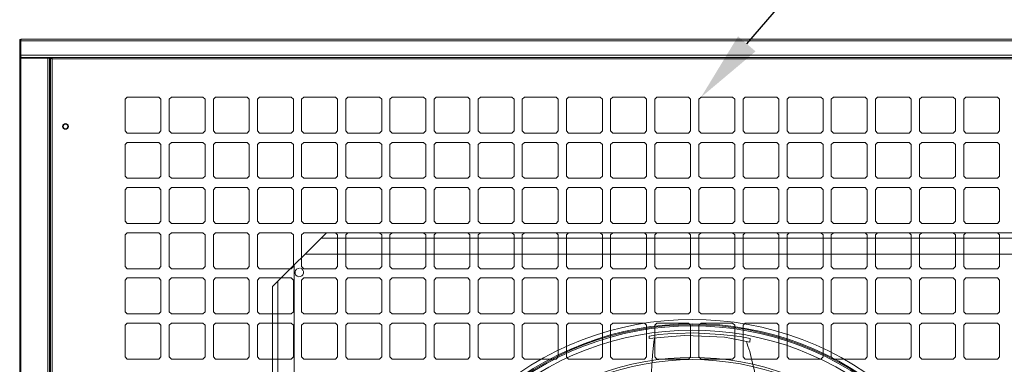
# Model space of a CAD drawing. Header units: millimetres. Extents: x 11633 to 96114, y -4650 to 25050.
# Tile 20 of 25: x 89067 to 90187, y 7791 to 8183. Entities that reach past the tile are written whole.
import ezdxf
from ezdxf import colors
from ezdxf.entities.mleader import LeaderData, LeaderLine
from ezdxf.math import Vec2, Vec3

# ---------------------------------------------------------------- set-up
doc = ezdxf.new("R2010")
doc.units = ezdxf.units.MM
doc.layers.get('0').update_dxf_attribs({"lineweight": 9})
doc.styles.get("Standard").update_dxf_attribs({"font": 'arial.ttf'})

msp = doc.modelspace()

# ---------------------------------------------------------------- linework, layer by layer
at = {"lineweight": 15}
for p, q in [((89066.8, 8160), (89067.1, 8160)), ((89066.8, 8160), (89066.8, 8139)), ((89409.4, 8159.1), (89066.8, 8159.1)), ((89066.8, 8159.1), (89832.5, 8159.1)), ((89067.1, 8160), (89067.1, 8160.6)), ((89067.1, 8160.6), (89068, 8160.6)), ((89068, 8161), (90255.5, 8161)), ((89068, 8161), (89068, 8160.6)), ((89068, 8161), (89068, 6821.8)), ((89068, 8159.3), (89068.2, 8159.6)), ((89068.2, 8159.3), (89068, 8159.3)), ((89068, 8159.1), (89552.1, 8159.1)), ((89068.9, 8161), (89068.2, 8160.3)), ((89068.2, 8160.3), (89068.2, 8159.3)), ((90596.9, 8159.1), (89832.5, 8159.1)), ((89066.8, 8142.6), (89399.2, 8142.6)), ((89832.5, 8142.6), (89066.8, 8142.6)), ((89066.8, 8141.3), (89067.2, 8141)), ((89067.2, 8139.7), (89066.8, 8139.7)), ((89066.8, 8139), (89067.5, 8139)), ((89066.8, 8139), (89066.8, 6822)), ((89067.2, 8141), (89067.2, 8140.7)), ((89067.2, 8140.7), (89068, 8140.7)), ((89068.8, 8140), (89067.2, 8140)), ((89067.2, 8140), (89067.2, 8139.7)), ((89067.8, 8139.4), (89067.5, 8139.4)), ((89067.5, 8139.4), (89067.5, 8139)), ((89067.8, 8139.4), (89068.1, 8139.4)), ((89552.1, 8142.6), (89068, 8142.6)), ((89068, 8141.4), (89068.2, 8141.4)), ((89068, 8140.4), (89068.3, 8140.4)), ((89068.1, 8139.4), (89068.1, 8140)), ((89068.1, 8139.4), (89098.9, 8139.4)), ((89068.2, 8141.4), (89068.2, 8140.7)), ((89068.2, 8140.7), (89068.5, 8140.7)), ((89068.3, 8140.4), (89068.7, 8140)), ((89068.5, 8140.7), (89068.5, 8140.4)), ((89068.5, 8140.4), (89068.9, 8140.4)), ((89099.2, 8140), (89068.8, 8140)), ((89068.9, 8140.4), (89068.9, 8140)), ((89098.8, 8139.4), (89098, 8139.4)), ((89099.3, 8139.4), (89098.8, 8139.4)), ((89098.9, 7999.5), (89098.9, 8139.4)), ((89098.9, 6400.1), (89098.9, 8139.4)), ((89099.2, 8140), (89099.3, 8140)), ((89099.2, 8140), (89105.3, 8140)), ((89099.3, 8139.4), (89099.3, 8140)), ((89099.3, 8139.4), (89100.9, 8139.4)), ((89100.9, 6821.6), (89100.9, 8139.4)), ((89101.7, 6821.6), (89101.7, 8139.5)), ((89101.7, 8139.4), (89101.8, 8139.4)), ((89101.7, 8139.4), (89102.7, 8139.4)), ((89101.7, 8139.2), (89102.3, 8139.2)), ((89102.3, 8139.4), (89102.3, 8140)), ((89102.3, 8139.2), (89102.3, 8138.9)), ((89102.3, 8138.9), (89103, 8138.9)), ((89102.4, 8140), (89552.1, 8140)), ((89102.4, 8140), (89832.5, 8140)), ((89102.7, 8139.4), (89103, 8139.1)), ((89103, 8139.5), (89103, 8138.8)), ((89103, 8138.9), (89103.7, 8138.5)), ((89103, 8138.8), (89103, 8138.5)), ((89103, 8138.5), (89104.9, 8138.5)), ((89103.7, 6822.7), (89103.7, 8140)), ((89552.1, 8138.5), (89103.7, 8138.5)), ((89832.5, 8138.5), (89103.7, 8138.5)), ((89104.9, 8138.5), (89409.4, 8138.5)), ((89409.4, 8140), (89105.3, 8140)), ((89832.5, 8142.6), (90598.1, 8142.6)), ((90562.5, 8140), (89832.5, 8140)), ((89832.5, 8138.5), (90561.2, 8138.5)), ((90112.8, 8142.6), (90596.9, 8142.6)), ((90562.5, 8140), (90112.8, 8140)), ((90112.8, 8138.5), (90561.2, 8138.5)), ((89189.3, 8094.8), (89186.8, 8092.4)), ((89186.8, 8056.4), (89186.8, 8092.4)), ((89189.3, 8094.8), (89225.2, 8094.8)), ((89227.6, 8092.4), (89225.2, 8094.8)), ((89227.6, 8056.4), (89227.6, 8092.4)), ((89239.5, 8094.8), (89237, 8092.4)), ((89237, 8056.4), (89237, 8092.4)), ((89239.5, 8094.8), (89275.4, 8094.8)), ((89277.9, 8092.4), (89275.4, 8094.8)), ((89277.9, 8056.4), (89277.9, 8092.4)), ((89289.7, 8094.8), (89287.3, 8092.4)), ((89287.3, 8056.4), (89287.3, 8092.4)), ((89289.7, 8094.8), (89325.6, 8094.8)), ((89328.1, 8092.4), (89325.6, 8094.8)), ((89328.1, 8056.4), (89328.1, 8092.4)), ((89339.9, 8094.8), (89337.5, 8092.4)), ((89337.5, 8056.4), (89337.5, 8092.4)), ((89339.9, 8094.8), (89375.9, 8094.8)), ((89378.3, 8092.4), (89375.9, 8094.8)), ((89378.3, 8056.4), (89378.3, 8092.4)), ((89390.2, 8094.8), (89387.7, 8092.4)), ((89387.7, 8056.4), (89387.7, 8092.4)), ((89390.2, 8094.8), (89426.1, 8094.8)), ((89428.5, 8092.4), (89426.1, 8094.8)), ((89428.5, 8056.4), (89428.5, 8092.4)), ((89440.4, 8094.8), (89437.9, 8092.4)), ((89437.9, 8056.4), (89437.9, 8092.4)), ((89440.4, 8094.8), (89476.3, 8094.8)), ((89478.8, 8092.4), (89476.3, 8094.8)), ((89478.8, 8056.4), (89478.8, 8092.4)), ((89490.6, 8094.8), (89488.2, 8092.4)), ((89488.2, 8056.4), (89488.2, 8092.4)), ((89490.6, 8094.8), (89526.5, 8094.8)), ((89529, 8092.4), (89526.5, 8094.8)), ((89529, 8056.4), (89529, 8092.4)), ((89540.8, 8094.8), (89538.4, 8092.4)), ((89538.4, 8056.4), (89538.4, 8092.4)), ((89540.8, 8094.8), (89576.8, 8094.8)), ((89579.2, 8092.4), (89576.8, 8094.8)), ((89579.2, 8056.4), (89579.2, 8092.4)), ((89591.1, 8094.8), (89588.6, 8092.4)), ((89588.6, 8056.4), (89588.6, 8092.4)), ((89591.1, 8094.8), (89627, 8094.8)), ((89629.4, 8092.4), (89627, 8094.8)), ((89629.4, 8056.4), (89629.4, 8092.4)), ((89641.3, 8094.8), (89638.8, 8092.4)), ((89638.8, 8056.4), (89638.8, 8092.4)), ((89641.3, 8094.8), (89677.2, 8094.8)), ((89679.7, 8092.4), (89677.2, 8094.8)), ((89679.7, 8056.4), (89679.7, 8092.4)), ((89691.5, 8094.8), (89689.1, 8092.4)), ((89689.1, 8056.4), (89689.1, 8092.4)), ((89691.5, 8094.8), (89727.4, 8094.8)), ((89729.9, 8092.4), (89727.4, 8094.8)), ((89729.9, 8056.4), (89729.9, 8092.4)), ((89741.7, 8094.8), (89739.3, 8092.4)), ((89739.3, 8056.4), (89739.3, 8092.4)), ((89741.7, 8094.8), (89777.7, 8094.8)), ((89780.1, 8092.4), (89777.7, 8094.8)), ((89780.1, 8056.4), (89780.1, 8092.4)), ((89792, 8094.8), (89789.5, 8092.4)), ((89789.5, 8056.4), (89789.5, 8092.4)), ((89792, 8094.8), (89827.9, 8094.8)), ((89830.3, 8092.4), (89827.9, 8094.8)), ((89830.3, 8056.4), (89830.3, 8092.4)), ((89842.2, 8094.8), (89839.7, 8092.4)), ((89839.7, 8056.4), (89839.7, 8092.4)), ((89842.2, 8094.8), (89878.1, 8094.8)), ((89880.6, 8092.4), (89878.1, 8094.8)), ((89880.6, 8056.4), (89880.6, 8092.4)), ((89892.4, 8094.8), (89890, 8092.4)), ((89890, 8056.4), (89890, 8092.4)), ((89892.4, 8094.8), (89928.3, 8094.8)), ((89930.8, 8092.4), (89928.3, 8094.8)), ((89930.8, 8056.4), (89930.8, 8092.4)), ((89942.6, 8094.8), (89940.2, 8092.4)), ((89940.2, 8056.4), (89940.2, 8092.4)), ((89942.6, 8094.8), (89978.6, 8094.8)), ((89981, 8092.4), (89978.6, 8094.8)), ((89981, 8056.4), (89981, 8092.4)), ((89992.9, 8094.8), (89990.4, 8092.4)), ((89990.4, 8056.4), (89990.4, 8092.4)), ((89992.9, 8094.8), (90028.8, 8094.8)), ((90031.2, 8092.4), (90028.8, 8094.8)), ((90031.2, 8056.4), (90031.2, 8092.4)), ((90043.1, 8094.8), (90040.6, 8092.4)), ((90040.6, 8056.4), (90040.6, 8092.4)), ((90043.1, 8094.8), (90079, 8094.8)), ((90081.5, 8092.4), (90079, 8094.8)), ((90081.5, 8056.4), (90081.5, 8092.4)), ((90093.3, 8094.8), (90090.9, 8092.4)), ((90090.9, 8056.4), (90090.9, 8092.4)), ((90093.3, 8094.8), (90129.2, 8094.8)), ((90131.7, 8092.4), (90129.2, 8094.8)), ((90131.7, 8056.4), (90131.7, 8092.4)), ((90143.5, 8094.8), (90141.1, 8092.4)), ((90141.1, 8056.4), (90141.1, 8092.4)), ((90143.5, 8094.8), (90179.5, 8094.8)), ((90181.9, 8092.4), (90179.5, 8094.8)), ((90181.9, 8056.4), (90181.9, 8092.4)), ((89189.3, 8054), (89186.8, 8056.4)), ((89227.6, 8056.4), (89225.2, 8054)), ((89239.5, 8054), (89237, 8056.4)), ((89277.9, 8056.4), (89275.4, 8054)), ((89289.7, 8054), (89287.3, 8056.4)), ((89328.1, 8056.4), (89325.6, 8054)), ((89339.9, 8054), (89337.5, 8056.4)), ((89378.3, 8056.4), (89375.9, 8054)), ((89390.2, 8054), (89387.7, 8056.4)), ((89428.5, 8056.4), (89426.1, 8054)), ((89440.4, 8054), (89437.9, 8056.4)), ((89478.8, 8056.4), (89476.3, 8054)), ((89490.6, 8054), (89488.2, 8056.4)), ((89529, 8056.4), (89526.5, 8054)), ((89540.8, 8054), (89538.4, 8056.4)), ((89579.2, 8056.4), (89576.8, 8054)), ((89591.1, 8054), (89588.6, 8056.4)), ((89629.4, 8056.4), (89627, 8054)), ((89641.3, 8054), (89638.8, 8056.4)), ((89679.7, 8056.4), (89677.2, 8054)), ((89691.5, 8054), (89689.1, 8056.4)), ((89729.9, 8056.4), (89727.4, 8054)), ((89741.7, 8054), (89739.3, 8056.4)), ((89780.1, 8056.4), (89777.7, 8054)), ((89792, 8054), (89789.5, 8056.4)), ((89830.3, 8056.4), (89827.9, 8054)), ((89842.2, 8054), (89839.7, 8056.4)), ((89880.6, 8056.4), (89878.1, 8054)), ((89892.4, 8054), (89890, 8056.4)), ((89930.8, 8056.4), (89928.3, 8054)), ((89942.6, 8054), (89940.2, 8056.4)), ((89981, 8056.4), (89978.6, 8054)), ((89992.9, 8054), (89990.4, 8056.4)), ((90031.2, 8056.4), (90028.8, 8054)), ((90043.1, 8054), (90040.6, 8056.4)), ((90081.5, 8056.4), (90079, 8054)), ((90093.3, 8054), (90090.9, 8056.4)), ((90131.7, 8056.4), (90129.2, 8054)), ((90143.5, 8054), (90141.1, 8056.4)), ((90181.9, 8056.4), (90179.5, 8054)), ((89189.3, 8054), (89225.2, 8054)), ((89239.5, 8054), (89275.4, 8054)), ((89289.7, 8054), (89325.6, 8054)), ((89339.9, 8054), (89375.9, 8054)), ((89390.2, 8054), (89426.1, 8054)), ((89440.4, 8054), (89476.3, 8054)), ((89490.6, 8054), (89526.5, 8054)), ((89540.8, 8054), (89576.8, 8054)), ((89591.1, 8054), (89627, 8054)), ((89641.3, 8054), (89677.2, 8054)), ((89691.5, 8054), (89727.4, 8054)), ((89741.7, 8054), (89777.7, 8054)), ((89792, 8054), (89827.9, 8054)), ((89842.2, 8054), (89878.1, 8054)), ((89892.4, 8054), (89928.3, 8054)), ((89942.6, 8054), (89978.6, 8054)), ((89992.9, 8054), (90028.8, 8054)), ((90043.1, 8054), (90079, 8054)), ((90093.3, 8054), (90129.2, 8054)), ((90143.5, 8054), (90179.5, 8054)), ((89189.3, 8043.4), (89186.8, 8040.9)), ((89186.8, 8005), (89186.8, 8040.9)), ((89189.3, 8043.4), (89225.2, 8043.4)), ((89227.6, 8040.9), (89225.2, 8043.4)), ((89227.6, 8005), (89227.6, 8040.9)), ((89239.5, 8043.4), (89237, 8040.9)), ((89237, 8005), (89237, 8040.9)), ((89239.5, 8043.4), (89275.4, 8043.4)), ((89277.9, 8040.9), (89275.4, 8043.4)), ((89277.9, 8005), (89277.9, 8040.9)), ((89289.7, 8043.4), (89287.3, 8040.9)), ((89287.3, 8005), (89287.3, 8040.9)), ((89289.7, 8043.4), (89325.6, 8043.4)), ((89328.1, 8040.9), (89325.6, 8043.4)), ((89328.1, 8005), (89328.1, 8040.9)), ((89339.9, 8043.4), (89337.5, 8040.9)), ((89337.5, 8005), (89337.5, 8040.9)), ((89339.9, 8043.4), (89375.9, 8043.4)), ((89378.3, 8040.9), (89375.9, 8043.4)), ((89378.3, 8005), (89378.3, 8040.9)), ((89390.2, 8043.4), (89387.7, 8040.9)), ((89387.7, 8005), (89387.7, 8040.9)), ((89390.2, 8043.4), (89426.1, 8043.4)), ((89428.5, 8040.9), (89426.1, 8043.4)), ((89428.5, 8005), (89428.5, 8040.9)), ((89440.4, 8043.4), (89437.9, 8040.9)), ((89437.9, 8005), (89437.9, 8040.9)), ((89440.4, 8043.4), (89476.3, 8043.4)), ((89478.8, 8040.9), (89476.3, 8043.4)), ((89478.8, 8005), (89478.8, 8040.9)), ((89490.6, 8043.4), (89488.2, 8040.9)), ((89488.2, 8005), (89488.2, 8040.9)), ((89490.6, 8043.4), (89526.5, 8043.4)), ((89529, 8040.9), (89526.5, 8043.4)), ((89529, 8005), (89529, 8040.9)), ((89540.8, 8043.4), (89538.4, 8040.9)), ((89538.4, 8005), (89538.4, 8040.9)), ((89540.8, 8043.4), (89576.8, 8043.4)), ((89579.2, 8040.9), (89576.8, 8043.4)), ((89579.2, 8005), (89579.2, 8040.9)), ((89591.1, 8043.4), (89588.6, 8040.9)), ((89588.6, 8005), (89588.6, 8040.9)), ((89591.1, 8043.4), (89627, 8043.4)), ((89629.4, 8040.9), (89627, 8043.4)), ((89629.4, 8005), (89629.4, 8040.9)), ((89641.3, 8043.4), (89638.8, 8040.9)), ((89638.8, 8005), (89638.8, 8040.9)), ((89641.3, 8043.4), (89677.2, 8043.4)), ((89679.7, 8040.9), (89677.2, 8043.4)), ((89679.7, 8005), (89679.7, 8040.9)), ((89691.5, 8043.4), (89689.1, 8040.9)), ((89689.1, 8005), (89689.1, 8040.9)), ((89691.5, 8043.4), (89727.4, 8043.4)), ((89729.9, 8040.9), (89727.4, 8043.4)), ((89729.9, 8005), (89729.9, 8040.9)), ((89741.7, 8043.4), (89739.3, 8040.9)), ((89739.3, 8005), (89739.3, 8040.9)), ((89741.7, 8043.4), (89777.7, 8043.4)), ((89780.1, 8040.9), (89777.7, 8043.4)), ((89780.1, 8005), (89780.1, 8040.9)), ((89792, 8043.4), (89789.5, 8040.9)), ((89789.5, 8005), (89789.5, 8040.9)), ((89792, 8043.4), (89827.9, 8043.4)), ((89830.3, 8040.9), (89827.9, 8043.4)), ((89830.3, 8005), (89830.3, 8040.9)), ((89842.2, 8043.4), (89839.7, 8040.9)), ((89839.7, 8005), (89839.7, 8040.9)), ((89842.2, 8043.4), (89878.1, 8043.4)), ((89880.6, 8040.9), (89878.1, 8043.4)), ((89880.6, 8005), (89880.6, 8040.9)), ((89892.4, 8043.4), (89890, 8040.9)), ((89890, 8005), (89890, 8040.9)), ((89892.4, 8043.4), (89928.3, 8043.4)), ((89930.8, 8040.9), (89928.3, 8043.4)), ((89930.8, 8005), (89930.8, 8040.9)), ((89942.6, 8043.4), (89940.2, 8040.9)), ((89940.2, 8005), (89940.2, 8040.9)), ((89942.6, 8043.4), (89978.6, 8043.4)), ((89981, 8040.9), (89978.6, 8043.4)), ((89981, 8005), (89981, 8040.9)), ((89992.9, 8043.4), (89990.4, 8040.9)), ((89990.4, 8005), (89990.4, 8040.9)), ((89992.9, 8043.4), (90028.8, 8043.4)), ((90031.2, 8040.9), (90028.8, 8043.4)), ((90031.2, 8005), (90031.2, 8040.9)), ((90043.1, 8043.4), (90040.6, 8040.9)), ((90040.6, 8005), (90040.6, 8040.9)), ((90043.1, 8043.4), (90079, 8043.4)), ((90081.5, 8040.9), (90079, 8043.4)), ((90081.5, 8005), (90081.5, 8040.9)), ((90093.3, 8043.4), (90090.9, 8040.9)), ((90090.9, 8005), (90090.9, 8040.9)), ((90093.3, 8043.4), (90129.2, 8043.4)), ((90131.7, 8040.9), (90129.2, 8043.4)), ((90131.7, 8005), (90131.7, 8040.9)), ((90143.5, 8043.4), (90141.1, 8040.9)), ((90141.1, 8005), (90141.1, 8040.9)), ((90143.5, 8043.4), (90179.5, 8043.4)), ((90181.9, 8040.9), (90179.5, 8043.4)), ((90181.9, 8005), (90181.9, 8040.9)), ((89189.3, 8002.5), (89186.8, 8005)), ((89189.3, 8002.5), (89225.2, 8002.5)), ((89227.6, 8005), (89225.2, 8002.5)), ((89239.5, 8002.5), (89237, 8005)), ((89239.5, 8002.5), (89275.4, 8002.5)), ((89277.9, 8005), (89275.4, 8002.5)), ((89289.7, 8002.5), (89287.3, 8005)), ((89289.7, 8002.5), (89325.6, 8002.5)), ((89328.1, 8005), (89325.6, 8002.5)), ((89339.9, 8002.5), (89337.5, 8005)), ((89339.9, 8002.5), (89375.9, 8002.5)), ((89378.3, 8005), (89375.9, 8002.5)), ((89390.2, 8002.5), (89387.7, 8005)), ((89390.2, 8002.5), (89426.1, 8002.5)), ((89428.5, 8005), (89426.1, 8002.5)), ((89440.4, 8002.5), (89437.9, 8005)), ((89440.4, 8002.5), (89476.3, 8002.5)), ((89478.8, 8005), (89476.3, 8002.5)), ((89490.6, 8002.5), (89488.2, 8005)), ((89490.6, 8002.5), (89526.5, 8002.5)), ((89529, 8005), (89526.5, 8002.5)), ((89540.8, 8002.5), (89538.4, 8005)), ((89540.8, 8002.5), (89576.8, 8002.5)), ((89579.2, 8005), (89576.8, 8002.5)), ((89591.1, 8002.5), (89588.6, 8005)), ((89591.1, 8002.5), (89627, 8002.5)), ((89629.4, 8005), (89627, 8002.5)), ((89641.3, 8002.5), (89638.8, 8005)), ((89641.3, 8002.5), (89677.2, 8002.5)), ((89679.7, 8005), (89677.2, 8002.5)), ((89691.5, 8002.5), (89689.1, 8005)), ((89691.5, 8002.5), (89727.4, 8002.5)), ((89729.9, 8005), (89727.4, 8002.5)), ((89741.7, 8002.5), (89739.3, 8005)), ((89741.7, 8002.5), (89777.7, 8002.5)), ((89780.1, 8005), (89777.7, 8002.5)), ((89792, 8002.5), (89789.5, 8005)), ((89792, 8002.5), (89827.9, 8002.5)), ((89830.3, 8005), (89827.9, 8002.5)), ((89842.2, 8002.5), (89839.7, 8005)), ((89842.2, 8002.5), (89878.1, 8002.5)), ((89880.6, 8005), (89878.1, 8002.5)), ((89892.4, 8002.5), (89890, 8005)), ((89892.4, 8002.5), (89928.3, 8002.5)), ((89930.8, 8005), (89928.3, 8002.5)), ((89942.6, 8002.5), (89940.2, 8005)), ((89942.6, 8002.5), (89978.6, 8002.5)), ((89981, 8005), (89978.6, 8002.5)), ((89992.9, 8002.5), (89990.4, 8005)), ((89992.9, 8002.5), (90028.8, 8002.5)), ((90031.2, 8005), (90028.8, 8002.5)), ((90043.1, 8002.5), (90040.6, 8005)), ((90043.1, 8002.5), (90079, 8002.5)), ((90081.5, 8005), (90079, 8002.5)), ((90093.3, 8002.5), (90090.9, 8005)), ((90093.3, 8002.5), (90129.2, 8002.5)), ((90131.7, 8005), (90129.2, 8002.5)), ((90143.5, 8002.5), (90141.1, 8005)), ((90143.5, 8002.5), (90179.5, 8002.5)), ((90181.9, 8005), (90179.5, 8002.5)), ((89189.3, 7991.9), (89186.8, 7989.5)), ((89186.8, 7953.5), (89186.8, 7989.5)), ((89189.3, 7991.9), (89225.2, 7991.9)), ((89227.6, 7989.5), (89225.2, 7991.9)), ((89227.6, 7953.5), (89227.6, 7989.5)), ((89239.5, 7991.9), (89237, 7989.5)), ((89237, 7953.5), (89237, 7989.5)), ((89239.5, 7991.9), (89275.4, 7991.9)), ((89277.9, 7989.5), (89275.4, 7991.9)), ((89277.9, 7953.5), (89277.9, 7989.5)), ((89289.7, 7991.9), (89287.3, 7989.5)), ((89287.3, 7953.5), (89287.3, 7989.5)), ((89289.7, 7991.9), (89325.6, 7991.9)), ((89328.1, 7989.5), (89325.6, 7991.9)), ((89328.1, 7953.5), (89328.1, 7989.5)), ((89339.9, 7991.9), (89337.5, 7989.5)), ((89337.5, 7953.5), (89337.5, 7989.5)), ((89339.9, 7991.9), (89375.9, 7991.9)), ((89378.3, 7989.5), (89375.9, 7991.9)), ((89378.3, 7953.5), (89378.3, 7989.5)), ((89390.2, 7991.9), (89387.7, 7989.5)), ((89387.7, 7953.5), (89387.7, 7989.5)), ((89390.2, 7991.9), (89426.1, 7991.9)), ((89428.5, 7989.5), (89426.1, 7991.9)), ((89428.5, 7953.5), (89428.5, 7989.5)), ((89440.4, 7991.9), (89437.9, 7989.5)), ((89437.9, 7953.5), (89437.9, 7989.5)), ((89440.4, 7991.9), (89476.3, 7991.9)), ((89478.8, 7989.5), (89476.3, 7991.9)), ((89478.8, 7953.5), (89478.8, 7989.5)), ((89490.6, 7991.9), (89488.2, 7989.5)), ((89488.2, 7953.5), (89488.2, 7989.5)), ((89490.6, 7991.9), (89526.5, 7991.9)), ((89529, 7989.5), (89526.5, 7991.9)), ((89529, 7953.5), (89529, 7989.5)), ((89540.8, 7991.9), (89538.4, 7989.5)), ((89538.4, 7953.5), (89538.4, 7989.5)), ((89540.8, 7991.9), (89576.8, 7991.9)), ((89579.2, 7989.5), (89576.8, 7991.9)), ((89579.2, 7953.5), (89579.2, 7989.5)), ((89591.1, 7991.9), (89588.6, 7989.5)), ((89588.6, 7953.5), (89588.6, 7989.5)), ((89591.1, 7991.9), (89627, 7991.9)), ((89629.4, 7989.5), (89627, 7991.9)), ((89629.4, 7953.5), (89629.4, 7989.5)), ((89641.3, 7991.9), (89638.8, 7989.5)), ((89638.8, 7953.5), (89638.8, 7989.5)), ((89641.3, 7991.9), (89677.2, 7991.9)), ((89679.7, 7989.5), (89677.2, 7991.9)), ((89679.7, 7953.5), (89679.7, 7989.5)), ((89691.5, 7991.9), (89689.1, 7989.5)), ((89689.1, 7953.5), (89689.1, 7989.5)), ((89691.5, 7991.9), (89727.4, 7991.9)), ((89729.9, 7989.5), (89727.4, 7991.9)), ((89729.9, 7953.5), (89729.9, 7989.5)), ((89741.7, 7991.9), (89739.3, 7989.5)), ((89739.3, 7953.5), (89739.3, 7989.5)), ((89741.7, 7991.9), (89777.7, 7991.9)), ((89780.1, 7989.5), (89777.7, 7991.9)), ((89780.1, 7953.5), (89780.1, 7989.5)), ((89792, 7991.9), (89789.5, 7989.5)), ((89789.5, 7953.5), (89789.5, 7989.5)), ((89792, 7991.9), (89827.9, 7991.9)), ((89830.3, 7989.5), (89827.9, 7991.9)), ((89830.3, 7953.5), (89830.3, 7989.5)), ((89842.2, 7991.9), (89839.7, 7989.5)), ((89839.7, 7953.5), (89839.7, 7989.5)), ((89842.2, 7991.9), (89878.1, 7991.9)), ((89880.6, 7989.5), (89878.1, 7991.9)), ((89880.6, 7953.5), (89880.6, 7989.5)), ((89892.4, 7991.9), (89890, 7989.5)), ((89890, 7953.5), (89890, 7989.5)), ((89892.4, 7991.9), (89928.3, 7991.9)), ((89930.8, 7989.5), (89928.3, 7991.9)), ((89930.8, 7953.5), (89930.8, 7989.5)), ((89942.6, 7991.9), (89940.2, 7989.5)), ((89940.2, 7953.5), (89940.2, 7989.5)), ((89942.6, 7991.9), (89978.6, 7991.9)), ((89981, 7989.5), (89978.6, 7991.9)), ((89981, 7953.5), (89981, 7989.5)), ((89992.9, 7991.9), (89990.4, 7989.5)), ((89990.4, 7953.5), (89990.4, 7989.5)), ((89992.9, 7991.9), (90028.8, 7991.9)), ((90031.2, 7989.5), (90028.8, 7991.9)), ((90031.2, 7953.5), (90031.2, 7989.5)), ((90043.1, 7991.9), (90040.6, 7989.5)), ((90040.6, 7953.5), (90040.6, 7989.5)), ((90043.1, 7991.9), (90079, 7991.9)), ((90081.5, 7989.5), (90079, 7991.9)), ((90081.5, 7953.5), (90081.5, 7989.5)), ((90093.3, 7991.9), (90090.9, 7989.5)), ((90090.9, 7953.5), (90090.9, 7989.5)), ((90093.3, 7991.9), (90129.2, 7991.9)), ((90131.7, 7989.5), (90129.2, 7991.9)), ((90131.7, 7953.5), (90131.7, 7989.5)), ((90143.5, 7991.9), (90141.1, 7989.5)), ((90141.1, 7953.5), (90141.1, 7989.5)), ((90143.5, 7991.9), (90179.5, 7991.9)), ((90181.9, 7989.5), (90179.5, 7991.9)), ((90181.9, 7953.5), (90181.9, 7989.5)), ((89189.3, 7951.1), (89186.8, 7953.5)), ((89189.3, 7951.1), (89225.2, 7951.1)), ((89227.6, 7953.5), (89225.2, 7951.1)), ((89239.5, 7951.1), (89237, 7953.5)), ((89239.5, 7951.1), (89275.4, 7951.1)), ((89277.9, 7953.5), (89275.4, 7951.1)), ((89289.7, 7951.1), (89287.3, 7953.5)), ((89289.7, 7951.1), (89325.6, 7951.1)), ((89328.1, 7953.5), (89325.6, 7951.1)), ((89339.9, 7951.1), (89337.5, 7953.5)), ((89339.9, 7951.1), (89375.9, 7951.1)), ((89378.3, 7953.5), (89375.9, 7951.1)), ((89390.2, 7951.1), (89387.7, 7953.5)), ((89390.2, 7951.1), (89426.1, 7951.1)), ((89428.5, 7953.5), (89426.1, 7951.1)), ((89440.4, 7951.1), (89437.9, 7953.5)), ((89440.4, 7951.1), (89476.3, 7951.1)), ((89478.8, 7953.5), (89476.3, 7951.1)), ((89490.6, 7951.1), (89488.2, 7953.5)), ((89490.6, 7951.1), (89526.5, 7951.1)), ((89529, 7953.5), (89526.5, 7951.1)), ((89540.8, 7951.1), (89538.4, 7953.5)), ((89540.8, 7951.1), (89576.8, 7951.1)), ((89579.2, 7953.5), (89576.8, 7951.1)), ((89591.1, 7951.1), (89588.6, 7953.5)), ((89591.1, 7951.1), (89627, 7951.1)), ((89629.4, 7953.5), (89627, 7951.1)), ((89641.3, 7951.1), (89638.8, 7953.5)), ((89641.3, 7951.1), (89677.2, 7951.1)), ((89679.7, 7953.5), (89677.2, 7951.1)), ((89691.5, 7951.1), (89689.1, 7953.5)), ((89691.5, 7951.1), (89727.4, 7951.1)), ((89729.9, 7953.5), (89727.4, 7951.1)), ((89741.7, 7951.1), (89739.3, 7953.5)), ((89741.7, 7951.1), (89777.7, 7951.1)), ((89780.1, 7953.5), (89777.7, 7951.1)), ((89792, 7951.1), (89789.5, 7953.5)), ((89792, 7951.1), (89827.9, 7951.1)), ((89830.3, 7953.5), (89827.9, 7951.1)), ((89842.2, 7951.1), (89839.7, 7953.5)), ((89842.2, 7951.1), (89878.1, 7951.1)), ((89880.6, 7953.5), (89878.1, 7951.1)), ((89892.4, 7951.1), (89890, 7953.5)), ((89892.4, 7951.1), (89928.3, 7951.1)), ((89930.8, 7953.5), (89928.3, 7951.1)), ((89942.6, 7951.1), (89940.2, 7953.5)), ((89942.6, 7951.1), (89978.6, 7951.1)), ((89981, 7953.5), (89978.6, 7951.1)), ((89992.9, 7951.1), (89990.4, 7953.5)), ((89992.9, 7951.1), (90028.8, 7951.1)), ((90031.2, 7953.5), (90028.8, 7951.1)), ((90043.1, 7951.1), (90040.6, 7953.5)), ((90043.1, 7951.1), (90079, 7951.1)), ((90081.5, 7953.5), (90079, 7951.1)), ((90093.3, 7951.1), (90090.9, 7953.5)), ((90093.3, 7951.1), (90129.2, 7951.1)), ((90131.7, 7953.5), (90129.2, 7951.1)), ((90143.5, 7951.1), (90141.1, 7953.5)), ((90143.5, 7951.1), (90179.5, 7951.1)), ((90181.9, 7953.5), (90179.5, 7951.1)), ((89189.3, 7940.5), (89186.8, 7938)), ((89186.8, 7902.1), (89186.8, 7938)), ((89189.3, 7940.5), (89225.2, 7940.5)), ((89227.6, 7938), (89225.2, 7940.5)), ((89227.6, 7902.1), (89227.6, 7938)), ((89239.5, 7940.5), (89237, 7938)), ((89237, 7902.1), (89237, 7938)), ((89239.5, 7940.5), (89275.4, 7940.5)), ((89277.9, 7938), (89275.4, 7940.5)), ((89277.9, 7902.1), (89277.9, 7938)), ((89289.7, 7940.5), (89287.3, 7938)), ((89287.3, 7902.1), (89287.3, 7938)), ((89289.7, 7940.5), (89325.6, 7940.5)), ((89328.1, 7938), (89325.6, 7940.5)), ((89328.1, 7902.1), (89328.1, 7938)), ((89339.9, 7940.5), (89337.5, 7938)), ((89337.5, 7902.1), (89337.5, 7938)), ((89339.9, 7940.5), (89375.9, 7940.5)), ((89415.9, 7940.5), (89354.6, 7879.2)), ((89378.3, 7938), (89375.9, 7940.5)), ((89378.3, 7902.1), (89378.3, 7938)), ((89390.2, 7940.5), (89387.7, 7938)), ((89387.7, 7902.1), (89387.7, 7938)), ((89390.2, 7940.5), (89426.1, 7940.5)), ((89409.7, 7934.4), (90258.4, 7934.4)), ((89415.9, 7940.5), (90252.3, 7940.5)), ((89428.5, 7938), (89426.1, 7940.5)), ((89428.5, 7902.1), (89428.5, 7938)), ((89440.4, 7940.5), (89437.9, 7938)), ((89437.9, 7902.1), (89437.9, 7938)), ((89440.4, 7940.5), (89476.3, 7940.5)), ((89478.8, 7938), (89476.3, 7940.5)), ((89478.8, 7902.1), (89478.8, 7938)), ((89490.6, 7940.5), (89488.2, 7938)), ((89488.2, 7902.1), (89488.2, 7938)), ((89490.6, 7940.5), (89526.5, 7940.5)), ((89529, 7938), (89526.5, 7940.5)), ((89529, 7902.1), (89529, 7938)), ((89540.8, 7940.5), (89538.4, 7938)), ((89538.4, 7902.1), (89538.4, 7938)), ((89540.8, 7940.5), (89576.8, 7940.5)), ((89579.2, 7938), (89576.8, 7940.5)), ((89579.2, 7902.1), (89579.2, 7938)), ((89591.1, 7940.5), (89588.6, 7938)), ((89588.6, 7902.1), (89588.6, 7938)), ((89591.1, 7940.5), (89627, 7940.5)), ((89629.4, 7938), (89627, 7940.5)), ((89629.4, 7902.1), (89629.4, 7938)), ((89641.3, 7940.5), (89638.8, 7938)), ((89638.8, 7902.1), (89638.8, 7938)), ((89641.3, 7940.5), (89677.2, 7940.5)), ((89679.7, 7938), (89677.2, 7940.5)), ((89679.7, 7902.1), (89679.7, 7938)), ((89691.5, 7940.5), (89689.1, 7938)), ((89689.1, 7902.1), (89689.1, 7938)), ((89691.5, 7940.5), (89727.4, 7940.5)), ((89729.9, 7938), (89727.4, 7940.5)), ((89729.9, 7902.1), (89729.9, 7938)), ((89741.7, 7940.5), (89739.3, 7938)), ((89739.3, 7902.1), (89739.3, 7938)), ((89741.7, 7940.5), (89777.7, 7940.5)), ((89780.1, 7938), (89777.7, 7940.5)), ((89780.1, 7902.1), (89780.1, 7938)), ((89792, 7940.5), (89789.5, 7938)), ((89789.5, 7902.1), (89789.5, 7938)), ((89792, 7940.5), (89827.9, 7940.5)), ((89830.3, 7938), (89827.9, 7940.5)), ((89830.3, 7902.1), (89830.3, 7938)), ((89842.2, 7940.5), (89839.7, 7938)), ((89839.7, 7902.1), (89839.7, 7938)), ((89842.2, 7940.5), (89878.1, 7940.5)), ((89880.6, 7938), (89878.1, 7940.5)), ((89880.6, 7902.1), (89880.6, 7938)), ((89892.4, 7940.5), (89890, 7938)), ((89890, 7902.1), (89890, 7938)), ((89892.4, 7940.5), (89928.3, 7940.5)), ((89930.8, 7938), (89928.3, 7940.5)), ((89930.8, 7902.1), (89930.8, 7938)), ((89942.6, 7940.5), (89940.2, 7938)), ((89940.2, 7902.1), (89940.2, 7938)), ((89942.6, 7940.5), (89978.6, 7940.5)), ((89981, 7938), (89978.6, 7940.5)), ((89981, 7902.1), (89981, 7938)), ((89992.9, 7940.5), (89990.4, 7938)), ((89990.4, 7902.1), (89990.4, 7938)), ((89992.9, 7940.5), (90028.8, 7940.5)), ((90031.2, 7938), (90028.8, 7940.5)), ((90031.2, 7902.1), (90031.2, 7938)), ((90043.1, 7940.5), (90040.6, 7938)), ((90040.6, 7902.1), (90040.6, 7938)), ((90043.1, 7940.5), (90079, 7940.5)), ((90081.5, 7938), (90079, 7940.5)), ((90081.5, 7902.1), (90081.5, 7938)), ((90093.3, 7940.5), (90090.9, 7938)), ((90090.9, 7902.1), (90090.9, 7938)), ((90093.3, 7940.5), (90129.2, 7940.5)), ((90131.7, 7938), (90129.2, 7940.5)), ((90131.7, 7902.1), (90131.7, 7938)), ((90143.5, 7940.5), (90141.1, 7938)), ((90141.1, 7902.1), (90141.1, 7938)), ((90143.5, 7940.5), (90179.5, 7940.5)), ((90181.9, 7938), (90179.5, 7940.5)), ((90181.9, 7902.1), (90181.9, 7938)), ((89391.4, 7916), (90276.8, 7916)), ((89189.3, 7899.6), (89186.8, 7902.1)), ((89189.3, 7899.6), (89225.2, 7899.6)), ((89227.6, 7902.1), (89225.2, 7899.6)), ((89239.5, 7899.6), (89237, 7902.1)), ((89239.5, 7899.6), (89275.4, 7899.6)), ((89277.9, 7902.1), (89275.4, 7899.6)), ((89289.7, 7899.6), (89287.3, 7902.1)), ((89289.7, 7899.6), (89325.6, 7899.6)), ((89328.1, 7902.1), (89325.6, 7899.6)), ((89339.9, 7899.6), (89337.5, 7902.1)), ((89339.9, 7899.6), (89375.9, 7899.6)), ((89378.3, 7902.1), (89375.9, 7899.6)), ((89379.1, 7903.7), (89379.1, 7061.7)), ((89390.2, 7899.6), (89387.7, 7902.1)), ((89390.2, 7899.6), (89426.1, 7899.6)), ((89428.5, 7902.1), (89426.1, 7899.6)), ((89440.4, 7899.6), (89437.9, 7902.1)), ((89440.4, 7899.6), (89476.3, 7899.6)), ((89478.8, 7902.1), (89476.3, 7899.6)), ((89490.6, 7899.6), (89488.2, 7902.1)), ((89490.6, 7899.6), (89526.5, 7899.6)), ((89529, 7902.1), (89526.5, 7899.6)), ((89540.8, 7899.6), (89538.4, 7902.1)), ((89540.8, 7899.6), (89576.8, 7899.6)), ((89579.2, 7902.1), (89576.8, 7899.6)), ((89591.1, 7899.6), (89588.6, 7902.1)), ((89591.1, 7899.6), (89627, 7899.6)), ((89629.4, 7902.1), (89627, 7899.6)), ((89641.3, 7899.6), (89638.8, 7902.1)), ((89641.3, 7899.6), (89677.2, 7899.6)), ((89679.7, 7902.1), (89677.2, 7899.6)), ((89691.5, 7899.6), (89689.1, 7902.1)), ((89691.5, 7899.6), (89727.4, 7899.6)), ((89729.9, 7902.1), (89727.4, 7899.6)), ((89741.7, 7899.6), (89739.3, 7902.1)), ((89741.7, 7899.6), (89777.7, 7899.6)), ((89780.1, 7902.1), (89777.7, 7899.6)), ((89792, 7899.6), (89789.5, 7902.1)), ((89792, 7899.6), (89827.9, 7899.6)), ((89830.3, 7902.1), (89827.9, 7899.6)), ((89842.2, 7899.6), (89839.7, 7902.1)), ((89842.2, 7899.6), (89878.1, 7899.6)), ((89880.6, 7902.1), (89878.1, 7899.6)), ((89892.4, 7899.6), (89890, 7902.1)), ((89892.4, 7899.6), (89928.3, 7899.6)), ((89930.8, 7902.1), (89928.3, 7899.6)), ((89942.6, 7899.6), (89940.2, 7902.1)), ((89942.6, 7899.6), (89978.6, 7899.6)), ((89981, 7902.1), (89978.6, 7899.6)), ((89992.9, 7899.6), (89990.4, 7902.1)), ((89992.9, 7899.6), (90028.8, 7899.6)), ((90031.2, 7902.1), (90028.8, 7899.6)), ((90043.1, 7899.6), (90040.6, 7902.1)), ((90043.1, 7899.6), (90079, 7899.6)), ((90081.5, 7902.1), (90079, 7899.6)), ((90093.3, 7899.6), (90090.9, 7902.1)), ((90093.3, 7899.6), (90129.2, 7899.6)), ((90131.7, 7902.1), (90129.2, 7899.6)), ((90143.5, 7899.6), (90141.1, 7902.1)), ((90143.5, 7899.6), (90179.5, 7899.6)), ((90181.9, 7902.1), (90179.5, 7899.6)), ((89189.3, 7889), (89186.8, 7886.6)), ((89189.3, 7889), (89225.2, 7889)), ((89227.6, 7886.6), (89225.2, 7889)), ((89239.5, 7889), (89237, 7886.6)), ((89239.5, 7889), (89275.4, 7889)), ((89277.9, 7886.6), (89275.4, 7889)), ((89289.7, 7889), (89287.3, 7886.6)), ((89289.7, 7889), (89325.6, 7889)), ((89328.1, 7886.6), (89325.6, 7889)), ((89339.9, 7889), (89337.5, 7886.6)), ((89339.9, 7889), (89375.9, 7889)), ((89378.3, 7886.6), (89375.9, 7889)), ((89390.2, 7889), (89387.7, 7886.6)), ((89390.2, 7889), (89426.1, 7889)), ((89428.5, 7886.6), (89426.1, 7889)), ((89440.4, 7889), (89437.9, 7886.6)), ((89440.4, 7889), (89476.3, 7889)), ((89478.8, 7886.6), (89476.3, 7889)), ((89490.6, 7889), (89488.2, 7886.6)), ((89490.6, 7889), (89526.5, 7889)), ((89529, 7886.6), (89526.5, 7889)), ((89540.8, 7889), (89538.4, 7886.6)), ((89540.8, 7889), (89576.8, 7889)), ((89579.2, 7886.6), (89576.8, 7889)), ((89591.1, 7889), (89588.6, 7886.6)), ((89591.1, 7889), (89627, 7889)), ((89629.4, 7886.6), (89627, 7889)), ((89641.3, 7889), (89638.8, 7886.6)), ((89641.3, 7889), (89677.2, 7889)), ((89679.7, 7886.6), (89677.2, 7889)), ((89691.5, 7889), (89689.1, 7886.6)), ((89691.5, 7889), (89727.4, 7889)), ((89729.9, 7886.6), (89727.4, 7889)), ((89741.7, 7889), (89739.3, 7886.6)), ((89741.7, 7889), (89777.7, 7889)), ((89780.1, 7886.6), (89777.7, 7889)), ((89792, 7889), (89789.5, 7886.6)), ((89792, 7889), (89827.9, 7889)), ((89830.3, 7886.6), (89827.9, 7889)), ((89842.2, 7889), (89839.7, 7886.6)), ((89842.2, 7889), (89878.1, 7889)), ((89880.6, 7886.6), (89878.1, 7889)), ((89892.4, 7889), (89890, 7886.6)), ((89892.4, 7889), (89928.3, 7889)), ((89930.8, 7886.6), (89928.3, 7889)), ((89942.6, 7889), (89940.2, 7886.6)), ((89942.6, 7889), (89978.6, 7889)), ((89981, 7886.6), (89978.6, 7889)), ((89992.9, 7889), (89990.4, 7886.6)), ((89992.9, 7889), (90028.8, 7889)), ((90031.2, 7886.6), (90028.8, 7889)), ((90043.1, 7889), (90040.6, 7886.6)), ((90043.1, 7889), (90079, 7889)), ((90081.5, 7886.6), (90079, 7889)), ((90093.3, 7889), (90090.9, 7886.6)), ((90093.3, 7889), (90129.2, 7889)), ((90131.7, 7886.6), (90129.2, 7889)), ((90143.5, 7889), (90141.1, 7886.6)), ((90143.5, 7889), (90179.5, 7889)), ((90181.9, 7886.6), (90179.5, 7889)), ((89186.8, 7850.6), (89186.8, 7886.6)), ((89227.6, 7850.6), (89227.6, 7886.6)), ((89237, 7850.6), (89237, 7886.6)), ((89277.9, 7850.6), (89277.9, 7886.6)), ((89287.3, 7850.6), (89287.3, 7886.6)), ((89328.1, 7850.6), (89328.1, 7886.6)), ((89337.5, 7850.6), (89337.5, 7886.6)), ((89354.6, 7879.2), (89354.6, 7086.2)), ((89360.7, 7885.4), (89360.7, 7080.1)), ((89378.3, 7850.6), (89378.3, 7886.6)), ((89387.7, 7850.6), (89387.7, 7886.6)), ((89428.5, 7850.6), (89428.5, 7886.6)), ((89437.9, 7850.6), (89437.9, 7886.6)), ((89478.8, 7850.6), (89478.8, 7886.6)), ((89488.2, 7850.6), (89488.2, 7886.6)), ((89529, 7850.6), (89529, 7886.6)), ((89538.4, 7850.6), (89538.4, 7886.6)), ((89579.2, 7850.6), (89579.2, 7886.6)), ((89588.6, 7850.6), (89588.6, 7886.6)), ((89629.4, 7850.6), (89629.4, 7886.6)), ((89638.8, 7850.6), (89638.8, 7886.6)), ((89679.7, 7850.6), (89679.7, 7886.6)), ((89689.1, 7850.6), (89689.1, 7886.6)), ((89729.9, 7850.6), (89729.9, 7886.6)), ((89739.3, 7850.6), (89739.3, 7886.6)), ((89780.1, 7850.6), (89780.1, 7886.6)), ((89789.5, 7850.6), (89789.5, 7886.6)), ((89830.3, 7850.6), (89830.3, 7886.6)), ((89839.7, 7850.6), (89839.7, 7886.6)), ((89880.6, 7850.6), (89880.6, 7886.6)), ((89890, 7850.6), (89890, 7886.6)), ((89930.8, 7850.6), (89930.8, 7886.6)), ((89940.2, 7850.6), (89940.2, 7886.6)), ((89981, 7850.6), (89981, 7886.6)), ((89990.4, 7850.6), (89990.4, 7886.6)), ((90031.2, 7850.6), (90031.2, 7886.6)), ((90040.6, 7850.6), (90040.6, 7886.6)), ((90081.5, 7850.6), (90081.5, 7886.6)), ((90090.9, 7850.6), (90090.9, 7886.6)), ((90131.7, 7850.6), (90131.7, 7886.6)), ((90141.1, 7850.6), (90141.1, 7886.6)), ((90181.9, 7850.6), (90181.9, 7886.6)), ((89189.3, 7848.2), (89186.8, 7850.6)), ((89189.3, 7848.2), (89225.2, 7848.2)), ((89227.6, 7850.6), (89225.2, 7848.2)), ((89239.5, 7848.2), (89237, 7850.6)), ((89239.5, 7848.2), (89275.4, 7848.2)), ((89277.9, 7850.6), (89275.4, 7848.2)), ((89289.7, 7848.2), (89287.3, 7850.6)), ((89289.7, 7848.2), (89325.6, 7848.2)), ((89328.1, 7850.6), (89325.6, 7848.2)), ((89339.9, 7848.2), (89337.5, 7850.6)), ((89339.9, 7848.2), (89375.9, 7848.2)), ((89378.3, 7850.6), (89375.9, 7848.2)), ((89390.2, 7848.2), (89387.7, 7850.6)), ((89390.2, 7848.2), (89426.1, 7848.2)), ((89428.5, 7850.6), (89426.1, 7848.2)), ((89440.4, 7848.2), (89437.9, 7850.6)), ((89440.4, 7848.2), (89476.3, 7848.2)), ((89478.8, 7850.6), (89476.3, 7848.2)), ((89490.6, 7848.2), (89488.2, 7850.6)), ((89490.6, 7848.2), (89526.5, 7848.2)), ((89529, 7850.6), (89526.5, 7848.2)), ((89540.8, 7848.2), (89538.4, 7850.6)), ((89540.8, 7848.2), (89576.8, 7848.2)), ((89579.2, 7850.6), (89576.8, 7848.2)), ((89591.1, 7848.2), (89588.6, 7850.6)), ((89591.1, 7848.2), (89627, 7848.2)), ((89629.4, 7850.6), (89627, 7848.2)), ((89641.3, 7848.2), (89638.8, 7850.6)), ((89641.3, 7848.2), (89677.2, 7848.2)), ((89679.7, 7850.6), (89677.2, 7848.2)), ((89691.5, 7848.2), (89689.1, 7850.6)), ((89691.5, 7848.2), (89727.4, 7848.2)), ((89729.9, 7850.6), (89727.4, 7848.2)), ((89741.7, 7848.2), (89739.3, 7850.6)), ((89741.7, 7848.2), (89777.7, 7848.2)), ((89780.1, 7850.6), (89777.7, 7848.2)), ((89792, 7848.2), (89789.5, 7850.6)), ((89792, 7848.2), (89827.9, 7848.2)), ((89830.3, 7850.6), (89827.9, 7848.2)), ((89842.2, 7848.2), (89839.7, 7850.6)), ((89842.2, 7848.2), (89878.1, 7848.2)), ((89880.6, 7850.6), (89878.1, 7848.2)), ((89892.4, 7848.2), (89890, 7850.6)), ((89892.4, 7848.2), (89928.3, 7848.2)), ((89930.8, 7850.6), (89928.3, 7848.2)), ((89942.6, 7848.2), (89940.2, 7850.6)), ((89942.6, 7848.2), (89978.6, 7848.2)), ((89981, 7850.6), (89978.6, 7848.2)), ((89992.9, 7848.2), (89990.4, 7850.6)), ((89992.9, 7848.2), (90028.8, 7848.2)), ((90031.2, 7850.6), (90028.8, 7848.2)), ((90043.1, 7848.2), (90040.6, 7850.6)), ((90043.1, 7848.2), (90079, 7848.2)), ((90081.5, 7850.6), (90079, 7848.2)), ((90093.3, 7848.2), (90090.9, 7850.6)), ((90093.3, 7848.2), (90129.2, 7848.2)), ((90131.7, 7850.6), (90129.2, 7848.2)), ((90143.5, 7848.2), (90141.1, 7850.6)), ((90143.5, 7848.2), (90179.5, 7848.2)), ((90181.9, 7850.6), (90179.5, 7848.2)), ((89189.3, 7837.6), (89186.8, 7835.1)), ((89186.8, 7799.2), (89186.8, 7835.1)), ((89189.3, 7837.6), (89225.2, 7837.6)), ((89227.6, 7835.1), (89225.2, 7837.6)), ((89227.6, 7799.2), (89227.6, 7835.1)), ((89239.5, 7837.6), (89237, 7835.1)), ((89237, 7799.2), (89237, 7835.1)), ((89239.5, 7837.6), (89275.4, 7837.6)), ((89277.9, 7835.1), (89275.4, 7837.6)), ((89277.9, 7799.2), (89277.9, 7835.1)), ((89289.7, 7837.6), (89287.3, 7835.1)), ((89287.3, 7799.2), (89287.3, 7835.1)), ((89289.7, 7837.6), (89325.6, 7837.6)), ((89328.1, 7835.1), (89325.6, 7837.6)), ((89328.1, 7799.2), (89328.1, 7835.1)), ((89339.9, 7837.6), (89337.5, 7835.1)), ((89337.5, 7799.2), (89337.5, 7835.1)), ((89339.9, 7837.6), (89375.9, 7837.6)), ((89378.3, 7835.1), (89375.9, 7837.6)), ((89378.3, 7799.2), (89378.3, 7835.1)), ((89390.2, 7837.6), (89387.7, 7835.1)), ((89387.7, 7799.2), (89387.7, 7835.1)), ((89390.2, 7837.6), (89426.1, 7837.6)), ((89428.5, 7835.1), (89426.1, 7837.6)), ((89428.5, 7799.2), (89428.5, 7835.1)), ((89440.4, 7837.6), (89437.9, 7835.1)), ((89437.9, 7799.2), (89437.9, 7835.1)), ((89440.4, 7837.6), (89476.3, 7837.6)), ((89478.8, 7835.1), (89476.3, 7837.6)), ((89478.8, 7799.2), (89478.8, 7835.1)), ((89490.6, 7837.6), (89488.2, 7835.1)), ((89488.2, 7799.2), (89488.2, 7835.1)), ((89490.6, 7837.6), (89526.5, 7837.6)), ((89529, 7835.1), (89526.5, 7837.6)), ((89529, 7799.2), (89529, 7835.1)), ((89540.8, 7837.6), (89538.4, 7835.1)), ((89538.4, 7799.2), (89538.4, 7835.1)), ((89540.8, 7837.6), (89576.8, 7837.6)), ((89579.2, 7835.1), (89576.8, 7837.6)), ((89579.2, 7799.2), (89579.2, 7835.1)), ((89591.1, 7837.6), (89588.6, 7835.1)), ((89588.6, 7799.2), (89588.6, 7835.1)), ((89591.1, 7837.6), (89627, 7837.6)), ((89629.4, 7835.1), (89627, 7837.6)), ((89629.4, 7799.2), (89629.4, 7835.1)), ((89641.3, 7837.6), (89638.8, 7835.1)), ((89638.8, 7799.2), (89638.8, 7835.1)), ((89641.3, 7837.6), (89677.2, 7837.6)), ((89679.7, 7835.1), (89677.2, 7837.6)), ((89679.7, 7799.2), (89679.7, 7835.1)), ((89691.5, 7837.6), (89689.1, 7835.1)), ((89689.1, 7799.2), (89689.1, 7835.1)), ((89691.5, 7837.6), (89727.4, 7837.6)), ((89729.9, 7835.1), (89727.4, 7837.6)), ((89729.9, 7799.2), (89729.9, 7835.1)), ((89741.7, 7837.6), (89739.3, 7835.1)), ((89739.3, 7799.2), (89739.3, 7835.1)), ((89741.7, 7837.6), (89777.7, 7837.6)), ((89780.1, 7835.1), (89777.7, 7837.6)), ((89780.1, 7799.2), (89780.1, 7835.1)), ((89792, 7837.6), (89789.5, 7835.1)), ((89789.5, 7799.2), (89789.5, 7835.1)), ((89792, 7837.6), (89827.9, 7837.6)), ((89830.3, 7835.1), (89827.9, 7837.6)), ((89830.3, 7799.2), (89830.3, 7835.1)), ((89842.2, 7837.6), (89839.7, 7835.1)), ((89839.7, 7799.2), (89839.7, 7835.1)), ((89842.2, 7837.6), (89878.1, 7837.6)), ((89880.6, 7835.1), (89878.1, 7837.6)), ((89880.6, 7799.2), (89880.6, 7835.1)), ((89892.4, 7837.6), (89890, 7835.1)), ((89890, 7799.2), (89890, 7835.1)), ((89892.4, 7837.6), (89928.3, 7837.6)), ((89930.8, 7835.1), (89928.3, 7837.6)), ((89930.8, 7799.2), (89930.8, 7835.1)), ((89942.6, 7837.6), (89940.2, 7835.1)), ((89940.2, 7799.2), (89940.2, 7835.1)), ((89942.6, 7837.6), (89978.6, 7837.6)), ((89981, 7835.1), (89978.6, 7837.6)), ((89981, 7799.2), (89981, 7835.1)), ((89992.9, 7837.6), (89990.4, 7835.1)), ((89990.4, 7799.2), (89990.4, 7835.1)), ((89992.9, 7837.6), (90028.8, 7837.6)), ((90031.2, 7835.1), (90028.8, 7837.6)), ((90031.2, 7799.2), (90031.2, 7835.1)), ((90043.1, 7837.6), (90040.6, 7835.1)), ((90040.6, 7799.2), (90040.6, 7835.1)), ((90043.1, 7837.6), (90079, 7837.6)), ((90081.5, 7835.1), (90079, 7837.6)), ((90081.5, 7799.2), (90081.5, 7835.1)), ((90093.3, 7837.6), (90090.9, 7835.1)), ((90090.9, 7799.2), (90090.9, 7835.1)), ((90093.3, 7837.6), (90129.2, 7837.6)), ((90131.7, 7835.1), (90129.2, 7837.6)), ((90131.7, 7799.2), (90131.7, 7835.1)), ((90143.5, 7837.6), (90141.1, 7835.1)), ((90141.1, 7799.2), (90141.1, 7835.1)), ((90143.5, 7837.6), (90179.5, 7837.6)), ((90181.9, 7835.1), (90179.5, 7837.6)), ((90181.9, 7799.2), (90181.9, 7835.1)), ((89189.3, 7796.7), (89186.8, 7799.2)), ((89227.6, 7799.2), (89225.2, 7796.7)), ((89239.5, 7796.7), (89237, 7799.2)), ((89277.9, 7799.2), (89275.4, 7796.7)), ((89289.7, 7796.7), (89287.3, 7799.2)), ((89328.1, 7799.2), (89325.6, 7796.7)), ((89339.9, 7796.7), (89337.5, 7799.2)), ((89378.3, 7799.2), (89375.9, 7796.7)), ((89390.2, 7796.7), (89387.7, 7799.2)), ((89428.5, 7799.2), (89426.1, 7796.7)), ((89440.4, 7796.7), (89437.9, 7799.2)), ((89478.8, 7799.2), (89476.3, 7796.7)), ((89490.6, 7796.7), (89488.2, 7799.2)), ((89529, 7799.2), (89526.5, 7796.7)), ((89540.8, 7796.7), (89538.4, 7799.2)), ((89579.2, 7799.2), (89576.8, 7796.7)), ((89591.1, 7796.7), (89588.6, 7799.2)), ((89629.4, 7799.2), (89627, 7796.7)), ((89641.3, 7796.7), (89638.8, 7799.2)), ((89679.7, 7799.2), (89677.2, 7796.7)), ((89691.5, 7796.7), (89689.1, 7799.2)), ((89729.9, 7799.2), (89727.4, 7796.7)), ((89741.7, 7796.7), (89739.3, 7799.2)), ((89780.1, 7799.2), (89777.7, 7796.7)), ((89792, 7796.7), (89789.5, 7799.2)), ((89830.3, 7799.2), (89827.9, 7796.7)), ((89842.2, 7796.7), (89839.7, 7799.2)), ((89880.6, 7799.2), (89878.1, 7796.7)), ((89892.4, 7796.7), (89890, 7799.2)), ((89930.8, 7799.2), (89928.3, 7796.7)), ((89942.6, 7796.7), (89940.2, 7799.2)), ((89981, 7799.2), (89978.6, 7796.7)), ((89992.9, 7796.7), (89990.4, 7799.2)), ((90031.2, 7799.2), (90028.8, 7796.7)), ((90043.1, 7796.7), (90040.6, 7799.2)), ((90081.5, 7799.2), (90079, 7796.7)), ((90093.3, 7796.7), (90090.9, 7799.2)), ((90131.7, 7799.2), (90129.2, 7796.7)), ((90143.5, 7796.7), (90141.1, 7799.2)), ((90181.9, 7799.2), (90179.5, 7796.7)), ((89189.3, 7796.7), (89225.2, 7796.7)), ((89239.5, 7796.7), (89275.4, 7796.7)), ((89289.7, 7796.7), (89325.6, 7796.7)), ((89339.9, 7796.7), (89375.9, 7796.7)), ((89390.2, 7796.7), (89426.1, 7796.7)), ((89440.4, 7796.7), (89476.3, 7796.7)), ((89490.6, 7796.7), (89526.5, 7796.7)), ((89540.8, 7796.7), (89576.8, 7796.7)), ((89591.1, 7796.7), (89627, 7796.7)), ((89641.3, 7796.7), (89677.2, 7796.7)), ((89691.5, 7796.7), (89727.4, 7796.7)), ((89741.7, 7796.7), (89777.7, 7796.7)), ((89792, 7796.7), (89827.9, 7796.7)), ((89842.2, 7796.7), (89878.1, 7796.7)), ((89892.4, 7796.7), (89928.3, 7796.7)), ((89942.6, 7796.7), (89978.6, 7796.7)), ((89992.9, 7796.7), (90028.8, 7796.7)), ((90043.1, 7796.7), (90079, 7796.7)), ((90093.3, 7796.7), (90129.2, 7796.7)), ((90143.5, 7796.7), (90179.5, 7796.7))]:
    msp.add_line(p, q, dxfattribs=at)
for points in [[(89783, 7822.9), (89783.2, 7820), (89809.1, 7822.2), (89823.6, 7823.5), (89842.9, 7822.8), (89869, 7821.8), (89884.8, 7818.6), (89897.6, 7816), (89898.2, 7820.1), (89886.7, 7822.2), (89864.4, 7824.8), (89846.3, 7825.9), (89833.8, 7826.6), (89815, 7825.9), (89804.5, 7825.6), (89794.3, 7824.6), (89783, 7822.9)], [(89802.2, 7595), (89799.6, 7601.9), (89797.1, 7612), (89795, 7626.6), (89791.9, 7645.5), (89789, 7666.3), (89786.8, 7682.2), (89785.8, 7698), (89784.5, 7718.6), (89783.5, 7734.7), (89783.9, 7749.4), (89785.2, 7767.8), (89786, 7782.8), (89786.6, 7794.9), (89787.1, 7800.6), (89788.4, 7816.4), (89789.2, 7820.1)], [(89874.4, 7591.3), (89883.9, 7611), (89890.9, 7628.1), (89895.7, 7641.5), (89902.5, 7668.8), (89906.7, 7692.7), (89908.8, 7720), (89908.1, 7746.9), (89906.5, 7761.6), (89903.2, 7782.9), (89899.4, 7798.4), (89897.6, 7805.3), (89895.6, 7811.5), (89893.8, 7816.8)]]:
    msp.add_lwpolyline(points, dxfattribs=at)
for radius in [3.29, 2.67]:
    msp.add_circle((89119, 8061.6), radius, dxfattribs=at)
for centre, radius, start, end in [((89102.3, 8139.5), 0.541, 90, 180), ((89102.4, 8139.5), 0.541, 0, 90), ((89385.1, 7895.3), 4.9, 86.2654, 76.6989), ((89832.5, 7490.9), 350.9, 47.5604, 132.5421), ((89832.4, 7490.9), 346, 47.5959, 132.4828), ((89832.5, 7490.9), 344.9, 47.6037, 132.4952), ((89832.5, 7490.9), 343.6, 47.6138, 132.4842), ((89832.5, 7490.9), 338.7, 47.6507, 132.4443), ((89832.5, 7490.9), 307.6, 47.9146, 132.1584), ((89832.5, 7490.9), 305.1, 47.9383, 132.1328)]:
    msp.add_arc(centre, radius, start, end, dxfattribs=at)

# ---------------------------------------------------------------- leaders
at = {"color": 6, "lineweight": 15}
ml = msp.add_multileader_mtext('Standard', dxfattribs=at)
ml.set_content('1.', color=6)
ml.set_leader_properties()
ml.build(insert=Vec2(0, 0))
ml.multileader.update_dxf_attribs({"text_left_attachment_type": 6, "dogleg_length": 48, "arrow_head_size": 80})
ctx = ml.context
ctx.base_point, ctx.char_height, ctx.arrow_head_size, ctx.landing_gap_size, ctx.plane_origin = Vec3(90732.1, 9009.5), 180, 80, 0, Vec3(-88570.5, -53868)
ctx.left_attachment, ctx.text_align_type = 6, 1
notes = []
notes.append((ctx, [(0, (1, 1, 0), (90626.5, 9009.5), (1, 0), 105.6, [(0, [(89842.2, 8094.8)], 0, [])])]))
ctx.mtext.insert, ctx.mtext.width, ctx.mtext.alignment, ctx.mtext.line_spacing_style = Vec3(90817.9, 9225.5), 10.759, 2, 2
for ctx, leaders in notes:
    for number, flags, end, landing, length, lines in leaders:
        leader = LeaderData()
        leader.index, (leader.has_last_leader_line, leader.has_dogleg_vector, leader.attachment_direction) = number, flags
        leader.last_leader_point, leader.dogleg_vector, leader.dogleg_length = Vec3(end), Vec3(landing), length
        for number, points, colour, breaks in lines:
            line = LeaderLine()
            line.index, line.vertices, line.color, line.breaks = number, Vec3.list(points), colors.encode_raw_color(colour), breaks
            leader.lines.append(line)
        ctx.leaders.append(leader)

doc.saveas('drawing.dxf')
